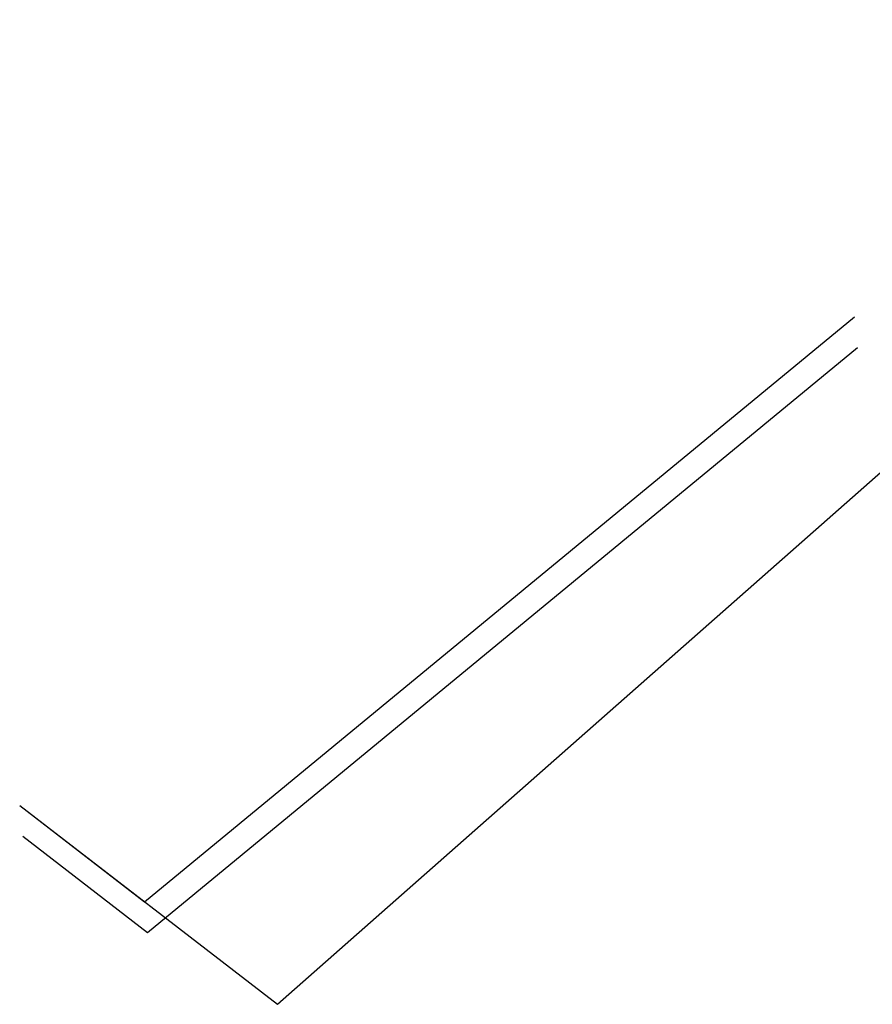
# Model space of a CAD drawing. Header units: inches. Extents: x -3872496040 to -3865243794, y -6657661114 to -6657485382.
# Tile 7 of 12: x -3872398775 to -3872354474, y -6657536553 to -6657485382. Entities that reach past the tile are written whole.
import ezdxf

# ---------------------------------------------------------------- set-up
doc = ezdxf.new("R2010")
doc.units = ezdxf.units.IN
doc.header["$MEASUREMENT"] = 0
doc.layers.add('GROUND_LVL', color=114, linetype='Continuous')
doc.layers.add('TEX', color=6, linetype='Continuous')

msp = doc.modelspace()

# ---------------------------------------------------------------- linework, layer by layer
at = {"layer": 'GROUND_LVL', "color": 3, "ltscale": 20}
for p, q in [((-3872392286.367381, -6657531224.450665), (-3872355399.928439, -6657500827.102375)), ((-3872392126.819831, -6657532818.571074), (-3872355240.380889, -6657502421.222785)), ((-3872398775.268448, -6657526219.814025), (-3872392286.367381, -6657531224.450665)), ((-3872398615.720899, -6657527813.934435), (-3872392126.819831, -6657532818.571074))]:
    msp.add_line(p, q, dxfattribs=at)
at = {"layer": 'TEX', "color": 1, "ltscale": 20}
for p, q in [((-3872385376.93475, -6657536553.426918), (-3872327390, -6657485381.81191)), ((-3872398775.268448, -6657526219.814025), (-3872385376.93475, -6657536553.426918))]:
    msp.add_line(p, q, dxfattribs=at)

doc.saveas('drawing.dxf')
